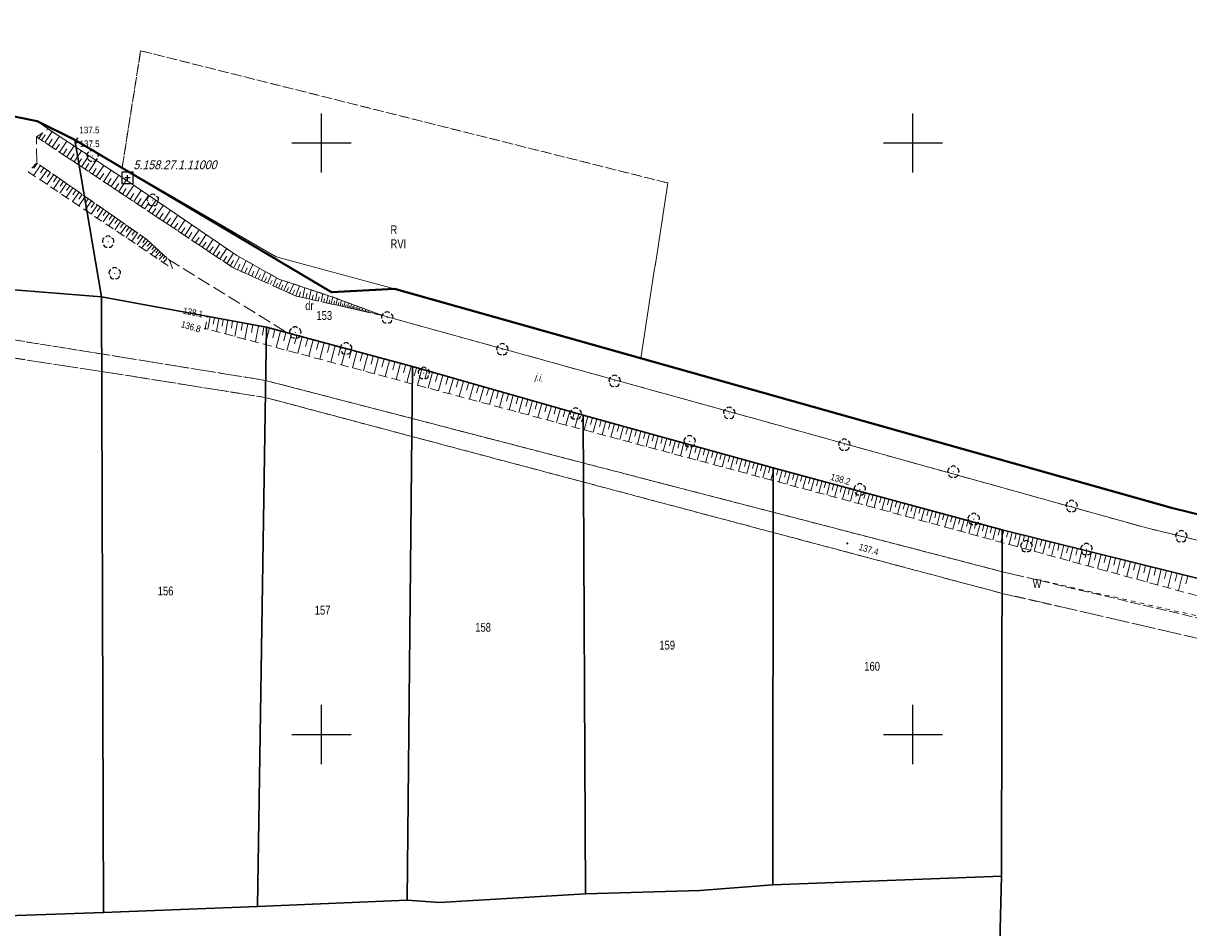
# Model space of a CAD drawing. Header units: metres. Extents: x 5548743 to 5556416, y 5707500 to 5714000.
# Tile 113 of 203: x 5553550 to 5553747, y 5710967 to 5711120. Entities that reach past the tile are written whole.
import ezdxf
from ezdxf.enums import TextEntityAlignment as Align

# ---------------------------------------------------------------- set-up
doc = ezdxf.new("R2010")
doc.units = ezdxf.units.M
doc.header["$MEASUREMENT"] = 0
for name, pattern in [('0.75_0.75', [1.5, 0.75, -0.75]), ('1.5_0.75', [2.25, 1.5, -0.75]), ('2.25_0.75', [3, 2.25, -0.75]), ('219-1000', [0])]:
    doc.linetypes.add(name, pattern=pattern)
doc.layers.get('0').update_dxf_attribs({"color": 2, "linetype": 'CONTINUOUS', "lineweight": 5})
for name, color, linetype in [('000 Inne (niezydentyfikowane)', 7, 'CONTINUOUS'), ('209-oznaczenie konturu klasyfikacyjnego', 7, 'CONTINUOUS'), ('210-oznaczenie konturu użytku gruntowego', 7, 'CONTINUOUS'), ('211-numer działki ewidencyjnej', 7, 'CONTINUOUS'), ('216-obręb ewidencyjny', 7, 'CONTINUOUS'), ('217-kontur klasyfikacyjny', 7, 'CONTINUOUS'), ('218-kontur użytku gruntowego', 7, 'CONTINUOUS'), ('219-działka ewidencyjna', 7, 'CONTINUOUS'), ('drzewo liściaste', 7, 'CONTINUOUS'), ('jezdnia', 7, 'CONTINUOUS'), ('jezdnia-Atr17', 7, 'CONTINUOUS'), ('pikieta naturalna', 7, 'CONTINUOUS'), ('pikieta naturalna-Atr2', 7, 'CONTINUOUS'), ('rów melioracyjny (poligon)', 7, 'CONTINUOUS'), ('rów przydrożny (poligon)', 7, 'CONTINUOUS'), ('skarpa nieumocniona', 7, 'CONTINUOUS'), ('Szczegółowa osnowa geodezyjna pozioma', 7, 'CONTINUOUS'), ('Szczegółowa osnowa geodezyjna pozioma-Atr103', 7, 'CONTINUOUS'), ('Wstawianie ramki sekcyjnej z opisem', 7, 'CONTINUOUS')]:
    doc.layers.add(name, color=color, linetype=linetype)
doc.styles.get("Standard").update_dxf_attribs({"font": 'Working1250', "width": 0.75})

# ---------------------------------------------------------------- blocks, each defined once
blk = doc.blocks.new('PW01')
at = {"linetype": 'Continuous', "lineweight": 13}
h = blk.add_hatch(color=0, dxfattribs=at)
edge = h.paths.add_edge_path()
edge.add_arc((0, 0), 0.18, 0, 360)
blk = doc.blocks.new('OP021')
at = {"linetype": 'Continuous', "lineweight": 13}
h = blk.add_hatch(color=0, dxfattribs=at)
edge = h.paths.add_edge_path()
edge.add_arc((0, 0), 0.1, 0, 360)
at = {"color": 0, "linetype": 'Continuous', "lineweight": -3}
for centre, start, end in [((-0.476, 0.154), 110.388, 213.756), ((0, 0.5), 38.316, 141.684), ((0.476, 0.154), 326.244, 69.612), ((-0.294, -0.404), 182.272, 285.64), ((0.294, -0.404), 254.36, 357.728), ((0.294, -0.404), 254.36, 357.728)]:
    blk.add_arc(centre, 0.5, start, end, dxfattribs=at)
blk = doc.blocks.new('OSSP')
at = {"color": 0}
for p, q in [((-0.939, 0.938), (-0.939, -0.938)), ((-0.939, 0.938), (-0.939, -0.938)), ((0.936, 0.938), (-0.939, 0.938)), ((0.936, 0.938), (-0.939, 0.938)), ((0.45, 0), (-0.45, 0)), ((0.45, 0), (-0.45, 0)), ((0, -0.45), (0, 0.45)), ((0, -0.45), (0, 0.45)), ((0.936, -0.938), (0.936, 0.938)), ((0.936, -0.938), (0.936, 0.938)), ((-0.939, -0.938), (0.936, -0.938)), ((-0.939, -0.938), (0.936, -0.938))]:
    blk.add_line(p, q, dxfattribs=at)
blk = doc.blocks.new('RAMKA1000K')
at = {"color": 0}
for p, q in [((0, 495), (0, 500)), ((0, 500), (5, 500)), ((95, 500), (105, 500)), ((100, 495), (100, 500)), ((0, 95), (0, 105)), ((100, 95), (100, 105)), ((800, 95), (800, 105)), ((0, 100), (5, 100)), ((95, 100), (105, 100)), ((795, 100), (800, 100)), ((0, 0), (0, 5)), ((100, 0), (100, 5)), ((800, 0), (800, 5)), ((0, 0), (5, 0)), ((95, 0), (105, 0)), ((795, 0), (800, 0))]:
    blk.add_line(p, q, dxfattribs=at)

msp = doc.modelspace()

# ---------------------------------------------------------------- linework, layer by layer
at = {"layer": '000 Inne (niezydentyfikowane)', "color": 252, "linetype": 'Continuous', "lineweight": 18, "flags": 128}
for points in [[(5553553.24, 5711100.1), (5553554.47, 5711101.94)], [(5553552.23, 5711100.77), (5553552.86, 5711101.72)], [(5553552.67, 5711100.48), (5553553.28, 5711101.4)], [(5553553.84, 5711099.7), (5553554.46, 5711100.62)], [(5553554.46, 5711099.29), (5553555.69, 5711101.14)], [(5553555.69, 5711098.47), (5553556.92, 5711100.32)], [(5553555.07, 5711098.88), (5553555.69, 5711099.8)], [(5553556.31, 5711098.06), (5553556.92, 5711098.99)], [(5553556.92, 5711097.64), (5553558.16, 5711099.51)], [(5553557.55, 5711097.23), (5553558.17, 5711098.16)], [(5553558.17, 5711096.82), (5553559.41, 5711098.69)], [(5553552.51, 5711096.2), (5553551.33, 5711094.51)], [(5553551.95, 5711096.59), (5553551.35, 5711095.74)], [(5553558.79, 5711096.4), (5553559.41, 5711097.34)], [(5553559.41, 5711095.99), (5553560.66, 5711097.86)], [(5553560.04, 5711095.57), (5553560.66, 5711096.51)], [(5553560.66, 5711095.16), (5553561.92, 5711097.04)], [(5553561.92, 5711094.32), (5553563.18, 5711096.21)], [(5553553.63, 5711095.42), (5553552.46, 5711093.75)], [(5553553.07, 5711095.81), (5553552.48, 5711094.97)], [(5553554.73, 5711094.65), (5553553.58, 5711093)], [(5553554.18, 5711095.04), (5553553.6, 5711094.2)], [(5553555.28, 5711094.27), (5553554.71, 5711093.45)], [(5553561.29, 5711094.74), (5553561.92, 5711095.68)], [(5553562.55, 5711093.9), (5553563.18, 5711094.85)], [(5553563.18, 5711093.48), (5553564.45, 5711095.38)], [(5553564.45, 5711092.64), (5553565.72, 5711094.54)], [(5553555.82, 5711093.89), (5553554.68, 5711092.26)], [(5553556.9, 5711093.14), (5553555.78, 5711091.53)], [(5553556.36, 5711093.52), (5553555.8, 5711092.7)], [(5553557.97, 5711092.4), (5553556.85, 5711090.8)], [(5553557.44, 5711092.77), (5553556.88, 5711091.97)], [(5553563.81, 5711093.06), (5553564.45, 5711094.01)], [(5553565.08, 5711092.21), (5553565.72, 5711093.17)], [(5553565.72, 5711091.79), (5553566.99, 5711093.7)], [(5553566.35, 5711091.37), (5553566.99, 5711092.32)], [(5553566.99, 5711090.94), (5553568.26, 5711092.85)], [(5553559.02, 5711091.67), (5553557.92, 5711090.09)], [(5553558.49, 5711092.03), (5553557.94, 5711091.24)], [(5553560.06, 5711090.94), (5553558.97, 5711089.38)], [(5553559.54, 5711091.3), (5553559, 5711090.52)], [(5553561.09, 5711090.23), (5553560.02, 5711088.68)], [(5553560.58, 5711090.58), (5553560.04, 5711089.81)], [(5553567.63, 5711090.52), (5553568.26, 5711091.47)], [(5553568.26, 5711090.1), (5553569.52, 5711091.99)], [(5553568.89, 5711089.68), (5553569.52, 5711090.62)], [(5553569.52, 5711089.26), (5553570.77, 5711091.14)], [(5553570.77, 5711088.43), (5553572.01, 5711090.29)], [(5553562.11, 5711089.52), (5553561.04, 5711087.99)], [(5553561.6, 5711089.87), (5553561.06, 5711089.1)], [(5553563.11, 5711088.82), (5553562.06, 5711087.31)], [(5553562.61, 5711089.17), (5553562.08, 5711088.41)], [(5553564.1, 5711088.13), (5553563.07, 5711086.64)], [(5553563.61, 5711088.47), (5553563.09, 5711087.72)], [(5553570.15, 5711088.84), (5553570.77, 5711089.78)], [(5553571.39, 5711088.01), (5553572.01, 5711088.94)], [(5553572.01, 5711087.6), (5553573.25, 5711089.45)], [(5553572.63, 5711087.19), (5553573.25, 5711088.11)], [(5553573.25, 5711086.78), (5553574.47, 5711088.62)], [(5553565.08, 5711087.44), (5553564.06, 5711085.97)], [(5553564.59, 5711087.78), (5553564.08, 5711087.04)], [(5553566.05, 5711086.77), (5553565.04, 5711085.32)], [(5553565.57, 5711087.1), (5553565.06, 5711086.37)], [(5553566.53, 5711086.43), (5553566.03, 5711085.71)], [(5553573.86, 5711086.37), (5553574.47, 5711087.28)], [(5553574.48, 5711085.96), (5553575.69, 5711087.79)], [(5553575.09, 5711085.55), (5553575.69, 5711086.46)], [(5553575.69, 5711085.15), (5553576.9, 5711086.96)], [(5553576.9, 5711084.34), (5553578.1, 5711086.15)], [(5553567.01, 5711086.1), (5553566.01, 5711084.66)], [(5553567.96, 5711085.44), (5553566.97, 5711084.02)], [(5553567.49, 5711085.77), (5553566.99, 5711085.06)], [(5553568.89, 5711084.79), (5553567.92, 5711083.39)], [(5553568.43, 5711085.11), (5553567.94, 5711084.41)], [(5553569.36, 5711084.47), (5553568.87, 5711083.77)], [(5553576.3, 5711084.75), (5553576.9, 5711085.65)], [(5553577.5, 5711083.94), (5553578.1, 5711084.84)], [(5553578.1, 5711083.54), (5553579.3, 5711085.34)], [(5553579.3, 5711082.75), (5553580.48, 5711084.53)], [(5553569.82, 5711084.15), (5553568.85, 5711082.76)], [(5553570.69, 5711083.49), (5553569.58, 5711082.27)], [(5553570.27, 5711083.83), (5553569.79, 5711083.14)], [(5553571.43, 5711082.81), (5553570.42, 5711081.71)], [(5553571.07, 5711083.14), (5553570.54, 5711082.56)], [(5553572.1, 5711082.2), (5553571.19, 5711081.19)], [(5553571.77, 5711082.5), (5553571.29, 5711081.97)], [(5553578.7, 5711083.15), (5553579.3, 5711084.04)], [(5553579.89, 5711082.36), (5553580.48, 5711083.24)], [(5553580.48, 5711081.96), (5553581.66, 5711083.73)], [(5553581.07, 5711081.57), (5553581.66, 5711082.45)], [(5553581.66, 5711081.18), (5553582.83, 5711082.93)], [(5553572.71, 5711081.64), (5553571.88, 5711080.73)], [(5553572.41, 5711081.91), (5553571.98, 5711081.43)], [(5553573.28, 5711081.12), (5553572.53, 5711080.3)], [(5553573, 5711081.38), (5553572.6, 5711080.94)], [(5553573.56, 5711080.86), (5553573.21, 5711080.47)], [(5553573.93, 5711080.53), (5553573.27, 5711079.8)], [(5553582.24, 5711080.79), (5553582.83, 5711081.66)], [(5553582.83, 5711080.4), (5553583.99, 5711082.14)], [(5553583.41, 5711080.01), (5553583.99, 5711080.88)], [(5553583.99, 5711079.63), (5553585.14, 5711081.36)], [(5553585.15, 5711078.86), (5553586.14, 5711080.74)], [(5553584.57, 5711079.24), (5553585.14, 5711080.11)], [(5553585.79, 5711078.58), (5553586.21, 5711079.52)], [(5553586.42, 5711078.29), (5553587.24, 5711080.12)], [(5553587.03, 5711078.02), (5553587.43, 5711078.9)], [(5553587.63, 5711077.75), (5553588.4, 5711079.47)], [(5553588.21, 5711077.49), (5553588.58, 5711078.32)], [(5553588.77, 5711077.23), (5553589.5, 5711078.85)], [(5553589.84, 5711076.75), (5553590.53, 5711078.28)], [(5553589.31, 5711076.99), (5553589.67, 5711077.77)], [(5553590.36, 5711076.52), (5553590.69, 5711077.26)], [(5553590.86, 5711076.3), (5553591.5, 5711077.73)], [(5553591.34, 5711076.08), (5553591.65, 5711076.77)], [(5553591.81, 5711075.87), (5553592.42, 5711077.22)], [(5553592.26, 5711075.66), (5553592.56, 5711076.32)], [(5553592.71, 5711075.46), (5553593.32, 5711076.83)], [(5553593.63, 5711075.05), (5553594.29, 5711076.51)], [(5553593.16, 5711075.26), (5553593.48, 5711075.96)], [(5553594.11, 5711074.83), (5553594.45, 5711075.59)], [(5553594.61, 5711074.61), (5553595.31, 5711076.17)], [(5553595.12, 5711074.38), (5553595.49, 5711075.18)], [(5553595.65, 5711074.14), (5553596.27, 5711075.85)], [(5553596.24, 5711074), (5553596.43, 5711074.86)], [(5553596.82, 5711073.87), (5553597.19, 5711075.54)], [(5553597.38, 5711073.74), (5553597.56, 5711074.55)], [(5553597.92, 5711073.62), (5553598.27, 5711075.18)], [(5553598.96, 5711073.39), (5553599.29, 5711074.84)], [(5553599.92, 5711073.17), (5553600.23, 5711074.53)], [(5553598.45, 5711073.5), (5553598.62, 5711074.25)], [(5553599.45, 5711073.28), (5553599.61, 5711073.98)], [(5553600.38, 5711073.07), (5553600.53, 5711073.72)], [(5553600.82, 5711072.97), (5553601.11, 5711074.23)], [(5553601.25, 5711072.87), (5553601.39, 5711073.48)], [(5553601.66, 5711072.78), (5553601.93, 5711073.95)], [(5553602.06, 5711072.69), (5553602.19, 5711073.25)], [(5553602.44, 5711072.6), (5553602.68, 5711073.67)], [(5553602.8, 5711072.52), (5553602.91, 5711073.03)], [(5553603.14, 5711072.45), (5553603.36, 5711073.42)], [(5553603.47, 5711072.37), (5553603.58, 5711072.83)], [(5553603.79, 5711072.3), (5553603.98, 5711073.18)], [(5553604.08, 5711072.23), (5553604.18, 5711072.66)], [(5553604.37, 5711072.17), (5553604.55, 5711072.97)], [(5553604.64, 5711072.11), (5553604.73, 5711072.49)], [(5553604.9, 5711072.05), (5553605.07, 5711072.78)], [(5553605.15, 5711071.99), (5553605.23, 5711072.34)], [(5553605.4, 5711071.94), (5553605.55, 5711072.6)], [(5553605.89, 5711071.83), (5553606.03, 5711072.42)], [(5553581.18, 5711070.59), (5553580.79, 5711068.5)], [(5553581.9, 5711070.46), (5553581.7, 5711069.38)], [(5553605.64, 5711071.88), (5553605.72, 5711072.2)], [(5553606.14, 5711071.77), (5553606.2, 5711072.05)], [(5553606.39, 5711071.72), (5553606.51, 5711072.25)], [(5553606.64, 5711071.66), (5553606.69, 5711071.91)], [(5553606.88, 5711071.61), (5553606.99, 5711072.07)], [(5553607.13, 5711071.55), (5553607.18, 5711071.76)], [(5553607.38, 5711071.49), (5553607.47, 5711071.89)], [(5553607.63, 5711071.44), (5553607.67, 5711071.62)], [(5553607.87, 5711071.38), (5553607.95, 5711071.71)], [(5553608.12, 5711071.33), (5553608.16, 5711071.47)], [(5553608.37, 5711071.27), (5553608.43, 5711071.53)], [(5553608.62, 5711071.22), (5553608.64, 5711071.33)], [(5553608.87, 5711071.16), (5553608.91, 5711071.35)], [(5553609.11, 5711071.1), (5553609.13, 5711071.18)], [(5553609.36, 5711071.05), (5553609.39, 5711071.17)], [(5553609.61, 5711070.99), (5553609.62, 5711071.04)], [(5553609.86, 5711070.94), (5553609.87, 5711071)], [(5553610.1, 5711070.88), (5553610.11, 5711070.89)], [(5553582.64, 5711070.32), (5553582.23, 5711068.12)], [(5553583.4, 5711070.18), (5553583.19, 5711069.05)], [(5553584.18, 5711070.04), (5553583.75, 5711067.71)], [(5553584.98, 5711069.89), (5553584.76, 5711068.69)], [(5553585.81, 5711069.74), (5553585.36, 5711067.29)], [(5553586.65, 5711069.58), (5553586.42, 5711068.32)], [(5553587.52, 5711069.42), (5553587.05, 5711066.83)], [(5553588.42, 5711069.26), (5553588.17, 5711067.93)], [(5553589.33, 5711069.09), (5553588.83, 5711066.36)], [(5553590.27, 5711068.91), (5553590.01, 5711067.51)], [(5553591.21, 5711068.7), (5553590.46, 5711065.92)], [(5553592.13, 5711068.45), (5553591.76, 5711067.06)], [(5553593.06, 5711068.21), (5553592.31, 5711065.43)], [(5553593.98, 5711067.96), (5553593.61, 5711066.57)], [(5553594.91, 5711067.71), (5553594.16, 5711064.93)], [(5553595.84, 5711067.46), (5553595.46, 5711066.07)], [(5553596.76, 5711067.21), (5553596.02, 5711064.44)], [(5553597.68, 5711066.96), (5553597.31, 5711065.58)], [(5553598.61, 5711066.72), (5553597.86, 5711063.94)], [(5553599.53, 5711066.47), (5553599.16, 5711065.08)], [(5553600.46, 5711066.22), (5553599.71, 5711063.45)], [(5553601.38, 5711065.97), (5553601.01, 5711064.59)], [(5553602.3, 5711065.72), (5553601.56, 5711062.96)], [(5553603.22, 5711065.48), (5553602.85, 5711064.09)], [(5553604.14, 5711065.23), (5553603.4, 5711062.47)], [(5553605.07, 5711064.98), (5553604.69, 5711063.6)], [(5553605.99, 5711064.74), (5553605.24, 5711061.97)], [(5553606.91, 5711064.49), (5553606.54, 5711063.11)], [(5553607.83, 5711064.24), (5553607.08, 5711061.48)], [(5553608.75, 5711063.99), (5553608.37, 5711062.62)], [(5553609.66, 5711063.75), (5553608.92, 5711060.99)], [(5553610.58, 5711063.5), (5553610.21, 5711062.12)], [(5553611.5, 5711063.25), (5553610.76, 5711060.5)], [(5553612.42, 5711063.01), (5553612.05, 5711061.63)], [(5553613.34, 5711062.76), (5553612.6, 5711060.01)], [(5553614.25, 5711062.52), (5553613.88, 5711061.14)], [(5553615.17, 5711062.27), (5553614.43, 5711059.52)], [(5553616.08, 5711062.01), (5553615.69, 5711060.65)], [(5553616.98, 5711061.76), (5553616.21, 5711059.04)], [(5553617.88, 5711061.5), (5553617.49, 5711060.15)], [(5553618.77, 5711061.25), (5553618.01, 5711058.56)], [(5553619.66, 5711061), (5553619.28, 5711059.66)], [(5553620.54, 5711060.74), (5553619.79, 5711058.09)], [(5553621.42, 5711060.49), (5553621.04, 5711059.17)], [(5553622.29, 5711060.25), (5553621.55, 5711057.62)], [(5553623.16, 5711060), (5553622.79, 5711058.69)], [(5553624.03, 5711059.75), (5553623.29, 5711057.15)], [(5553624.89, 5711059.51), (5553624.52, 5711058.21)], [(5553625.74, 5711059.26), (5553625.01, 5711056.69)], [(5553626.59, 5711059.02), (5553626.23, 5711057.74)], [(5553627.44, 5711058.78), (5553626.72, 5711056.24)], [(5553628.28, 5711058.54), (5553627.92, 5711057.28)], [(5553629.12, 5711058.3), (5553628.4, 5711055.78)], [(5553629.95, 5711058.07), (5553629.6, 5711056.81)], [(5553630.78, 5711057.83), (5553630.08, 5711055.34)], [(5553631.61, 5711057.59), (5553631.26, 5711056.35)], [(5553632.43, 5711057.36), (5553631.73, 5711054.89)], [(5553633.25, 5711057.13), (5553632.9, 5711055.9)], [(5553634.06, 5711056.9), (5553633.37, 5711054.45)], [(5553634.87, 5711056.67), (5553634.53, 5711055.45)], [(5553635.68, 5711056.44), (5553634.99, 5711054.02)], [(5553636.48, 5711056.21), (5553636.13, 5711055.01)], [(5553637.27, 5711055.98), (5553636.59, 5711053.59)], [(5553638.07, 5711055.76), (5553637.73, 5711054.57)], [(5553638.86, 5711055.53), (5553638.18, 5711053.16)], [(5553639.64, 5711055.31), (5553639.31, 5711054.13)], [(5553640.42, 5711055.09), (5553639.75, 5711052.74)], [(5553641.2, 5711054.87), (5553640.87, 5711053.7)], [(5553641.97, 5711054.65), (5553641.31, 5711052.32)], [(5553642.74, 5711054.43), (5553642.41, 5711053.27)], [(5553643.51, 5711054.21), (5553642.85, 5711051.91)], [(5553644.27, 5711053.99), (5553643.95, 5711052.84)], [(5553645.03, 5711053.78), (5553644.4, 5711051.49)], [(5553645.79, 5711053.57), (5553645.48, 5711052.43)], [(5553646.55, 5711053.36), (5553645.92, 5711051.09)], [(5553647.3, 5711053.15), (5553646.99, 5711052.02)], [(5553648.06, 5711052.94), (5553647.43, 5711050.68)], [(5553648.81, 5711052.73), (5553648.5, 5711051.61)], [(5553649.56, 5711052.53), (5553648.93, 5711050.28)], [(5553650.31, 5711052.32), (5553649.99, 5711051.2)], [(5553651.05, 5711052.11), (5553650.43, 5711049.88)], [(5553651.79, 5711051.91), (5553651.48, 5711050.79)], [(5553652.53, 5711051.7), (5553651.92, 5711049.48)], [(5553653.27, 5711051.5), (5553652.97, 5711050.39)], [(5553654.01, 5711051.29), (5553653.4, 5711049.08)], [(5553654.74, 5711051.09), (5553654.44, 5711049.98)], [(5553655.48, 5711050.88), (5553654.87, 5711048.68)], [(5553656.21, 5711050.68), (5553655.9, 5711049.59)], [(5553656.94, 5711050.48), (5553656.33, 5711048.29)], [(5553657.66, 5711050.28), (5553657.36, 5711049.19)], [(5553658.39, 5711050.08), (5553657.78, 5711047.9)], [(5553659.11, 5711049.88), (5553658.81, 5711048.79)], [(5553659.83, 5711049.68), (5553659.23, 5711047.51)], [(5553660.55, 5711049.48), (5553660.25, 5711048.4)], [(5553661.27, 5711049.28), (5553660.67, 5711047.13)], [(5553661.98, 5711049.08), (5553661.68, 5711048.01)], [(5553662.69, 5711048.88), (5553662.1, 5711046.74)], [(5553663.4, 5711048.69), (5553663.11, 5711047.62)], [(5553664.11, 5711048.49), (5553663.52, 5711046.36)], [(5553664.82, 5711048.29), (5553664.53, 5711047.23)], [(5553665.52, 5711048.1), (5553664.94, 5711045.98)], [(5553666.23, 5711047.9), (5553665.93, 5711046.85)], [(5553666.93, 5711047.71), (5553666.34, 5711045.61)], [(5553667.63, 5711047.52), (5553667.34, 5711046.47)], [(5553668.32, 5711047.32), (5553667.74, 5711045.23)], [(5553669.02, 5711047.13), (5553668.73, 5711046.09)], [(5553669.71, 5711046.94), (5553669.14, 5711044.86)], [(5553670.4, 5711046.75), (5553670.12, 5711045.71)], [(5553671.09, 5711046.56), (5553670.52, 5711044.49)], [(5553671.78, 5711046.37), (5553671.49, 5711045.33)], [(5553672.47, 5711046.17), (5553671.9, 5711044.12)], [(5553673.15, 5711045.99), (5553672.87, 5711044.96)], [(5553673.83, 5711045.8), (5553673.26, 5711043.75)], [(5553674.51, 5711045.61), (5553674.23, 5711044.59)], [(5553675.19, 5711045.42), (5553674.63, 5711043.38)], [(5553675.87, 5711045.23), (5553675.58, 5711044.22)], [(5553676.54, 5711045.05), (5553675.99, 5711043.02)], [(5553677.22, 5711044.86), (5553676.94, 5711043.85)], [(5553677.89, 5711044.68), (5553677.34, 5711042.65)], [(5553678.57, 5711044.5), (5553678.29, 5711043.49)], [(5553679.24, 5711044.32), (5553678.69, 5711042.29)], [(5553679.91, 5711044.13), (5553679.64, 5711043.12)], [(5553680.59, 5711043.95), (5553680.04, 5711041.93)], [(5553681.26, 5711043.77), (5553680.99, 5711042.76)], [(5553681.93, 5711043.59), (5553681.39, 5711041.57)], [(5553682.6, 5711043.41), (5553682.33, 5711042.4)], [(5553683.28, 5711043.22), (5553682.73, 5711041.21)], [(5553683.95, 5711043.04), (5553683.67, 5711042.04)], [(5553684.62, 5711042.86), (5553684.07, 5711040.85)], [(5553685.29, 5711042.68), (5553685.01, 5711041.67)], [(5553685.95, 5711042.5), (5553685.41, 5711040.49)], [(5553686.62, 5711042.32), (5553686.35, 5711041.31)], [(5553687.29, 5711042.14), (5553686.75, 5711040.13)], [(5553687.96, 5711041.96), (5553687.69, 5711040.95)], [(5553688.63, 5711041.78), (5553688.08, 5711039.77)], [(5553689.29, 5711041.59), (5553689.02, 5711040.59)], [(5553689.96, 5711041.41), (5553689.42, 5711039.42)], [(5553690.63, 5711041.23), (5553690.35, 5711040.24)], [(5553691.29, 5711041.05), (5553690.75, 5711039.06)], [(5553691.96, 5711040.87), (5553691.69, 5711039.88)], [(5553692.62, 5711040.69), (5553692.08, 5711038.7)], [(5553693.28, 5711040.51), (5553693.01, 5711039.52)], [(5553693.95, 5711040.34), (5553693.41, 5711038.35)], [(5553694.61, 5711040.16), (5553694.34, 5711039.16)], [(5553695.27, 5711039.98), (5553694.74, 5711037.98)], [(5553695.94, 5711039.8), (5553695.67, 5711038.8)], [(5553696.6, 5711039.62), (5553696.06, 5711037.62)], [(5553697.27, 5711039.44), (5553697, 5711038.44)], [(5553697.94, 5711039.26), (5553697.4, 5711037.26)], [(5553698.6, 5711039.08), (5553698.33, 5711038.08)], [(5553699.27, 5711038.9), (5553698.73, 5711036.9)], [(5553699.93, 5711038.71), (5553699.66, 5711037.71)], [(5553700.6, 5711038.53), (5553700.06, 5711036.53)], [(5553701.27, 5711038.35), (5553701, 5711037.35)], [(5553701.94, 5711038.17), (5553701.4, 5711036.17)], [(5553702.61, 5711037.99), (5553702.33, 5711036.99)], [(5553703.27, 5711037.81), (5553702.73, 5711035.81)], [(5553703.94, 5711037.63), (5553703.67, 5711036.63)], [(5553704.61, 5711037.45), (5553704.07, 5711035.44)], [(5553705.28, 5711037.27), (5553705.01, 5711036.26)], [(5553705.95, 5711037.09), (5553705.41, 5711035.08)], [(5553706.62, 5711036.9), (5553706.35, 5711035.9)], [(5553707.29, 5711036.72), (5553706.75, 5711034.71)], [(5553707.97, 5711036.54), (5553707.69, 5711035.53)], [(5553708.64, 5711036.36), (5553708.09, 5711034.34)], [(5553709.31, 5711036.18), (5553709.04, 5711035.17)], [(5553709.98, 5711036), (5553709.44, 5711033.98)], [(5553710.65, 5711035.81), (5553710.38, 5711034.8)], [(5553711.33, 5711035.63), (5553710.78, 5711033.61)], [(5553712, 5711035.45), (5553711.73, 5711034.44)], [(5553712.67, 5711035.27), (5553712.13, 5711033.25)], [(5553713.35, 5711035.08), (5553713.07, 5711034.07)], [(5553714.02, 5711034.9), (5553713.48, 5711032.88)], [(5553714.7, 5711034.72), (5553714.42, 5711033.71)], [(5553715.38, 5711034.54), (5553714.87, 5711032.5)], [(5553716.07, 5711034.37), (5553715.81, 5711033.34)], [(5553716.76, 5711034.2), (5553716.25, 5711032.12)], [(5553717.46, 5711034.02), (5553717.2, 5711032.98)], [(5553718.16, 5711033.85), (5553717.64, 5711031.74)], [(5553718.87, 5711033.67), (5553718.61, 5711032.61)], [(5553719.59, 5711033.5), (5553719.06, 5711031.36)], [(5553720.31, 5711033.32), (5553720.04, 5711032.24)], [(5553721.03, 5711033.14), (5553720.49, 5711030.97)], [(5553721.76, 5711032.96), (5553721.49, 5711031.86)], [(5553722.5, 5711032.77), (5553721.95, 5711030.57)], [(5553723.24, 5711032.59), (5553722.97, 5711031.48)], [(5553723.99, 5711032.4), (5553723.43, 5711030.17)], [(5553724.74, 5711032.22), (5553724.46, 5711031.09)], [(5553725.5, 5711032.03), (5553724.94, 5711029.76)], [(5553726.27, 5711031.84), (5553725.98, 5711030.69)], [(5553727.04, 5711031.65), (5553726.47, 5711029.34)], [(5553727.82, 5711031.45), (5553727.53, 5711030.29)], [(5553728.6, 5711031.26), (5553728.02, 5711028.92)], [(5553729.39, 5711031.06), (5553729.09, 5711029.88)], [(5553730.18, 5711030.87), (5553729.59, 5711028.49)], [(5553730.98, 5711030.67), (5553730.68, 5711029.47)], [(5553731.79, 5711030.47), (5553731.19, 5711028.05)], [(5553732.6, 5711030.27), (5553732.3, 5711029.05)], [(5553733.42, 5711030.06), (5553732.81, 5711027.61)], [(5553734.25, 5711029.86), (5553733.94, 5711028.62)], [(5553735.08, 5711029.65), (5553734.46, 5711027.16)], [(5553735.92, 5711029.44), (5553735.61, 5711028.19)], [(5553736.76, 5711029.23), (5553736.13, 5711026.71)], [(5553737.61, 5711029.02), (5553737.3, 5711027.75)], [(5553738.47, 5711028.81), (5553737.83, 5711026.24)], [(5553739.33, 5711028.59), (5553739.01, 5711027.3)], [(5553740.2, 5711028.38), (5553739.56, 5711025.77)], [(5553741.08, 5711028.16), (5553740.76, 5711026.85)], [(5553741.97, 5711027.94), (5553741.31, 5711025.3)], [(5553742.86, 5711027.72), (5553742.53, 5711026.39)], [(5553743.75, 5711027.5), (5553743.09, 5711024.81)], [(5553744.66, 5711027.27), (5553744.32, 5711025.92)], [(5553745.57, 5711027.05), (5553744.89, 5711024.32)], [(5553746.49, 5711026.82), (5553746.15, 5711025.44)]]:
    msp.add_lwpolyline(points, dxfattribs=at)
at = {"layer": '216-obręb ewidencyjny', "color": 4, "linetype": 'Continuous', "lineweight": 35, "flags": 128}
for points in [[(5554071.31, 5710851.03), (5553986.88, 5710847.87), (5553915.76, 5710845.22), (5553910.44, 5710845.2), (5553911.5, 5710820.71), (5553904.73, 5710820.6), (5553896.92, 5710899.02), (5553892.31, 5710942.26), (5553903.3, 5710954.05), (5553906.26, 5710957.97), (5553912.79, 5710967.66), (5553894.7, 5710988.34), (5553891.72, 5710994.27), (5553882.09, 5711004.3), (5553743.73, 5711038.3), (5553612.37, 5711075.32), (5553601.68, 5711074.75), (5553558.31, 5711100.51), (5553551.94, 5711103.67), (5553470.54, 5711120.23)], [(5553470.54, 5711120.23), (5553551.94, 5711103.67), (5553558.31, 5711100.51), (5553601.68, 5711074.75), (5553612.37, 5711075.32), (5553743.73, 5711038.3), (5553882.09, 5711004.3), (5553891.72, 5710994.27), (5553894.7, 5710988.34), (5553912.79, 5710967.66), (5553906.26, 5710957.97), (5553903.3, 5710954.05), (5553892.31, 5710942.26), (5553896.92, 5710899.02), (5553904.73, 5710820.6), (5553911.5, 5710820.71), (5553910.44, 5710845.2), (5553915.76, 5710845.22), (5553986.88, 5710847.87), (5554071.31, 5710851.03)]]:
    msp.add_lwpolyline(points, dxfattribs=at)
at = {"layer": '217-kontur klasyfikacyjny', "color": 3, "linetype": '1.5_0.75', "lineweight": 18, "flags": 128}
for points in [[(5553470.54, 5711120.23), (5553551.94, 5711103.67)], [(5553569.42, 5711115.59), (5553566.29, 5711095.77)], [(5553566.29, 5711095.77), (5553569.42, 5711115.59)], [(5553658.55, 5711093.24), (5553569.42, 5711115.59)], [(5553569.42, 5711115.59), (5553658.55, 5711093.24)], [(5553551.94, 5711103.67), (5553558.31, 5711100.51)], [(5553558.31, 5711100.51), (5553566.29, 5711095.77)], [(5553566.29, 5711095.77), (5553601.68, 5711074.75)], [(5553653.99, 5711063.59), (5553658.55, 5711093.24)], [(5553658.55, 5711093.24), (5553653.99, 5711063.59)], [(5553562.79, 5711073.97), (5553537.37, 5711076.03)], [(5553601.68, 5711074.75), (5553612.37, 5711075.32)], [(5553612.37, 5711075.32), (5553653.99, 5711063.59)], [(5553590.68, 5711068.84), (5553562.79, 5711073.97)], [(5553537.27, 5711068.42), (5553562.82, 5711064.34)], [(5553562.82, 5711064.34), (5553537.27, 5711068.42)], [(5553615.39, 5711062.21), (5553590.68, 5711068.84)], [(5553562.83, 5711061.38), (5553537.22, 5711065.29)], [(5553537.22, 5711065.29), (5553562.83, 5711061.38)], [(5553562.82, 5711064.34), (5553590.54, 5711059.85)], [(5553562.83, 5711061.38), (5553562.82, 5711064.34)], [(5553653.99, 5711063.59), (5553743.73, 5711038.3)], [(5553590.5, 5711056.97), (5553562.83, 5711061.38)], [(5553644.24, 5711054), (5553615.39, 5711062.21)], [(5553590.54, 5711059.85), (5553715.08, 5711027.52)], [(5553715.07, 5711023.86), (5553590.5, 5711056.97)], [(5553676.38, 5711045.09), (5553644.24, 5711054)], [(5553715.1, 5711034.61), (5553676.38, 5711045.09)], [(5553743.73, 5711038.3), (5553882.09, 5711004.3)], [(5553864.3, 5710997.57), (5553715.1, 5711034.61)], [(5553715.08, 5711027.52), (5553863, 5710992.49)], [(5553857.14, 5710991.14), (5553715.07, 5711023.86)]]:
    msp.add_lwpolyline(points, dxfattribs=at)
at = {"layer": '218-kontur użytku gruntowego', "color": 70, "linetype": '1.5_0.75', "lineweight": 18, "flags": 128}
for points in [[(5553470.54, 5711120.23), (5553551.94, 5711103.67)], [(5553551.94, 5711103.67), (5553470.54, 5711120.23)], [(5553569.42, 5711115.59), (5553566.29, 5711095.77)], [(5553566.29, 5711095.77), (5553569.42, 5711115.59)], [(5553658.55, 5711093.24), (5553569.42, 5711115.59)], [(5553569.42, 5711115.59), (5553658.55, 5711093.24)], [(5553551.94, 5711103.67), (5553558.31, 5711100.51)], [(5553558.31, 5711100.51), (5553551.94, 5711103.67)], [(5553558.31, 5711100.51), (5553562.79, 5711073.97)], [(5553566.29, 5711095.77), (5553558.31, 5711100.51)], [(5553558.31, 5711100.51), (5553566.29, 5711095.77)], [(5553562.79, 5711073.97), (5553558.31, 5711100.51)], [(5553601.68, 5711074.75), (5553566.29, 5711095.77)], [(5553566.29, 5711095.77), (5553601.68, 5711074.75)], [(5553653.99, 5711063.59), (5553658.55, 5711093.24)], [(5553658.55, 5711093.24), (5553653.99, 5711063.59)], [(5553562.79, 5711073.97), (5553537.37, 5711076.03)], [(5553537.37, 5711076.03), (5553562.79, 5711073.97)], [(5553612.37, 5711075.32), (5553601.68, 5711074.75)], [(5553601.68, 5711074.75), (5553612.37, 5711075.32)], [(5553653.99, 5711063.59), (5553612.37, 5711075.32)], [(5553612.37, 5711075.32), (5553653.99, 5711063.59)], [(5553590.68, 5711068.84), (5553562.79, 5711073.97)], [(5553562.79, 5711073.97), (5553590.68, 5711068.84)], [(5553537.27, 5711068.42), (5553562.82, 5711064.34)], [(5553562.82, 5711064.34), (5553537.27, 5711068.42)], [(5553615.39, 5711062.21), (5553590.68, 5711068.84)], [(5553590.68, 5711068.84), (5553615.39, 5711062.21)], [(5553562.83, 5711061.38), (5553537.22, 5711065.29)], [(5553537.22, 5711065.29), (5553562.83, 5711061.38)], [(5553562.82, 5711064.34), (5553590.54, 5711059.85)], [(5553562.83, 5711061.38), (5553562.82, 5711064.34)], [(5553590.54, 5711059.85), (5553562.82, 5711064.34)], [(5553562.82, 5711064.34), (5553562.83, 5711061.38)], [(5553743.73, 5711038.3), (5553653.99, 5711063.59)], [(5553653.99, 5711063.59), (5553743.73, 5711038.3)], [(5553590.5, 5711056.97), (5553562.83, 5711061.38)], [(5553562.83, 5711061.38), (5553590.5, 5711056.97)], [(5553644.24, 5711054), (5553615.39, 5711062.21)], [(5553615.39, 5711062.21), (5553644.24, 5711054)], [(5553590.54, 5711059.85), (5553715.08, 5711027.52)], [(5553715.08, 5711027.52), (5553590.54, 5711059.85)], [(5553715.07, 5711023.86), (5553590.5, 5711056.97)], [(5553590.5, 5711056.97), (5553715.07, 5711023.86)], [(5553676.38, 5711045.09), (5553644.24, 5711054)], [(5553644.24, 5711054), (5553676.38, 5711045.09)], [(5553715.1, 5711034.61), (5553676.38, 5711045.09)], [(5553676.38, 5711045.09), (5553715.1, 5711034.61)], [(5553882.09, 5711004.3), (5553743.73, 5711038.3)], [(5553743.73, 5711038.3), (5553882.09, 5711004.3)], [(5553864.3, 5710997.57), (5553715.1, 5711034.61)], [(5553715.1, 5711034.61), (5553864.3, 5710997.57)], [(5553715.08, 5711027.52), (5553863, 5710992.49)], [(5553863, 5710992.49), (5553715.08, 5711027.52)], [(5553857.14, 5710991.14), (5553715.07, 5711023.86)], [(5553715.07, 5711023.86), (5553857.14, 5710991.14)]]:
    msp.add_lwpolyline(points, dxfattribs=at)
at = {"layer": '219-działka ewidencyjna', "color": 94, "linetype": '219-1000', "lineweight": 30, "flags": 128}
for points in [[(5553470.54, 5711120.23), (5553551.94, 5711103.67)], [(5553551.94, 5711103.67), (5553558.31, 5711100.51)], [(5553558.31, 5711100.51), (5553562.79, 5711073.97)], [(5553558.31, 5711100.51), (5553601.68, 5711074.75)], [(5553537.37, 5711076.03), (5553562.79, 5711073.97)], [(5553612.37, 5711075.32), (5553601.68, 5711074.75)], [(5553612.37, 5711075.32), (5553743.73, 5711038.3)], [(5553563.14, 5710969.88), (5553562.79, 5711073.97)], [(5553562.79, 5711073.97), (5553590.68, 5711068.84)], [(5553589.19, 5710970.94), (5553590.68, 5711068.84)], [(5553590.68, 5711068.84), (5553615.39, 5711062.21)], [(5553614.47, 5710971.98), (5553615.39, 5711062.21)], [(5553615.39, 5711062.21), (5553644.24, 5711054)], [(5553644.61, 5710973.06), (5553644.24, 5711054)], [(5553644.24, 5711054), (5553676.38, 5711045.09)], [(5553676.33, 5710974.57), (5553676.38, 5711045.09)], [(5553676.38, 5711045.09), (5553715.1, 5711034.61)], [(5553743.73, 5711038.3), (5553882.09, 5711004.3)], [(5553714.95, 5710976.06), (5553715.1, 5711034.61)], [(5553715.1, 5711034.61), (5553864.3, 5710997.57)], [(5553676.33, 5710974.57), (5553714.95, 5710976.06)], [(5553713.73, 5710926.67), (5553714.95, 5710976.06)], [(5553663.96, 5710973.64), (5553676.33, 5710974.57)], [(5553589.19, 5710970.94), (5553614.47, 5710971.98)], [(5553614.47, 5710971.98), (5553619.94, 5710971.57)], [(5553619.94, 5710971.57), (5553644.61, 5710973.06)], [(5553644.61, 5710973.06), (5553663.96, 5710973.64)], [(5553563.14, 5710969.88), (5553589.19, 5710970.94)], [(5553537.08, 5710969.02), (5553563.14, 5710969.88)]]:
    msp.add_lwpolyline(points, dxfattribs=at)
at = {"layer": 'jezdnia', "color": 252, "linetype": '2.25_0.75', "lineweight": 18, "flags": 128}
msp.add_lwpolyline([(5553585.11, 5711078.88), (5553551.81, 5711101.05), (5553551.85, 5711096.66), (5553570.43, 5711083.72), (5553574.3, 5711080.19), (5553594.35, 5711067.86), (5553615.39, 5711062.21), (5553644.24, 5711054), (5553676.38, 5711045.09), (5553715.1, 5711034.61), (5553846.87, 5711001.9), (5553866.08, 5710999.26), (5553867.45, 5711002.54), (5553850.24, 5711008.02), (5553783.3, 5711024.31), (5553739.5, 5711034.92), (5553678.86, 5711051.83), (5553610.29, 5711070.84), (5553595.69, 5711074.12)], close=True, dxfattribs=at)
at = {"layer": 'rów melioracyjny (poligon)', "color": 252, "linetype": '0.75_0.75', "lineweight": 18, "flags": 128}
msp.add_lwpolyline([(5553510.53, 5711068.81), (5553537.22, 5711065.29), (5553562.83, 5711061.38), (5553590.5, 5711056.97), (5553715.07, 5711023.86), (5553857.14, 5710991.14), (5553859.22, 5710994.86), (5553715.08, 5711027.52), (5553590.54, 5711059.85), (5553562.82, 5711064.34), (5553537.27, 5711068.42), (5553510.49, 5711071.83)], close=True, dxfattribs=at)
at = {"layer": 'rów przydrożny (poligon)', "color": 252, "linetype": 'Continuous', "lineweight": 18, "flags": 128}
msp.add_lwpolyline([(5553882.09, 5711004.3), (5553743.73, 5711038.3), (5553612.37, 5711075.32), (5553592.35, 5711080.75), (5553566.31, 5711095.86), (5553558.31, 5711100.51), (5553551.94, 5711103.67), (5553553.84, 5711102.35), (5553567.27, 5711093.52), (5553585.68, 5711080.99), (5553592.81, 5711077), (5553601.6, 5711074.07), (5553610.29, 5711070.84), (5553678.86, 5711051.83), (5553739.5, 5711034.92), (5553783.3, 5711024.31), (5553850.24, 5711008.02), (5553880.56, 5711000.47), (5553883.43, 5710998.79)], close=True, dxfattribs=at)
at = {"layer": 'skarpa nieumocniona', "color": 252, "linetype": '1.5_0.75', "lineweight": 18, "flags": 128}
for points in [[(5553551.81, 5711101.05), (5553585.11, 5711078.88), (5553595.69, 5711074.12), (5553610.29, 5711070.84), (5553601.6, 5711074.07), (5553592.81, 5711077), (5553585.68, 5711080.99), (5553567.27, 5711093.52), (5553553.84, 5711102.35)], [(5553551.81, 5711101.05), (5553585.11, 5711078.88), (5553595.69, 5711074.12), (5553610.29, 5711070.84), (5553601.6, 5711074.07), (5553592.81, 5711077), (5553585.68, 5711080.99), (5553567.27, 5711093.52), (5553553.84, 5711102.35)], [(5553550.43, 5711095.11), (5553574.82, 5711078.76), (5553574.3, 5711080.19), (5553570.43, 5711083.72), (5553551.85, 5711096.66)], [(5553550.43, 5711095.11), (5553574.82, 5711078.76), (5553574.3, 5711080.19), (5553570.43, 5711083.72), (5553551.85, 5711096.66)], [(5553869.37, 5710995.66), (5553864.3, 5710997.57), (5553846.87, 5711001.9), (5553715.1, 5711034.61), (5553676.38, 5711045.09), (5553644.24, 5711054), (5553615.39, 5711062.21), (5553594.35, 5711067.86), (5553590.73, 5711068.83), (5553580.73, 5711070.67), (5553580.32, 5711068.63), (5553625.81, 5711056.48), (5553693.39, 5711038.35), (5553752.6, 5711022.22), (5553784.73, 5711014.11), (5553827.03, 5711003.46), (5553857.17, 5710996.33)], [(5553869.37, 5710995.66), (5553864.3, 5710997.57), (5553846.87, 5711001.9), (5553715.1, 5711034.61), (5553676.38, 5711045.09), (5553644.24, 5711054), (5553615.39, 5711062.21), (5553594.35, 5711067.86), (5553590.73, 5711068.83), (5553580.73, 5711070.67), (5553580.32, 5711068.63), (5553625.81, 5711056.48), (5553693.39, 5711038.35), (5553752.6, 5711022.22), (5553784.73, 5711014.11), (5553827.03, 5711003.46), (5553857.17, 5710996.33)]]:
    msp.add_lwpolyline(points, close=True, dxfattribs=at)

# ---------------------------------------------------------------- block references
at = {"layer": 'drzewo liściaste', "color": 3, "linetype": 'Continuous', "lineweight": 18}
for p in [(5553561.31, 5711097.82), (5553571.47, 5711090.34), (5553563.92, 5711083.28), (5553565.04, 5711077.95), (5553611.12, 5711070.47), (5553595.57, 5711067.94), (5553604.15, 5711065.24), (5553630.57, 5711065.11), (5553617.31, 5711061.09), (5553649.56, 5711059.75), (5553642.97, 5711054.24), (5553668.94, 5711054.34), (5553662.25, 5711049.55), (5553688.39, 5711048.97), (5553706.82, 5711044.4), (5553691, 5711041.41), (5553726.82, 5711038.6), (5553710.27, 5711036.4), (5553745.36, 5711033.49), (5553719.17, 5711031.81), (5553729.34, 5711031.31)]:
    msp.add_blockref('OP021', p, dxfattribs=at)
at = {"layer": 'pikieta naturalna', "color": 252, "linetype": 'Continuous', "lineweight": 13}
for p in [(5553558.62, 5711100.09), (5553558.71, 5711100.75), (5553580.73, 5711070.67), (5553580.32, 5711068.63), (5553689.44, 5711041.56), (5553688.89, 5711032.3)]:
    msp.add_blockref('PW01', p, dxfattribs=at)
at = {"layer": 'Szczegółowa osnowa geodezyjna pozioma', "color": 252, "linetype": 'Continuous', "lineweight": 13}
msp.add_blockref('OSSP', (5553567.211, 5711094.107), dxfattribs=at)
at = {"layer": 'Wstawianie ramki sekcyjnej z opisem', "color": 8, "linetype": 'Continuous', "lineweight": 5}
for p in [(5552800, 5711000), (5552800, 5711000), (5552800, 5711000), (5552800, 5711000), (5553600, 5711000), (5553600, 5711000), (5553600, 5711000), (5553600, 5711000), (5553600, 5710500), (5553600, 5710500), (5553600, 5710500), (5553600, 5710500)]:
    msp.add_blockref('RAMKA1000K', p, dxfattribs=at)

# ---------------------------------------------------------------- texts
at = {"layer": '209-oznaczenie konturu klasyfikacyjnego', "color": 70, "linetype": 'Continuous', "lineweight": 18, "width": 0.79}
msp.add_text('RVI', height=1.5, dxfattribs=at).set_placement((5553611.68, 5711083.69), align=Align.TOP_LEFT)
at = {"layer": '210-oznaczenie konturu użytku gruntowego', "color": 70, "linetype": 'Continuous', "lineweight": 18, "width": 0.79}
for s, p in [('R', (5553611.66, 5711084.59)), ('dr', (5553597.25, 5711071.75)), ('W', (5553720.24, 5711024.74))]:
    msp.add_text(s, height=1.5, dxfattribs=at).set_placement(p)
at = {"layer": '211-numer działki ewidencyjnej', "color": 94, "linetype": 'Continuous', "lineweight": 30, "width": 0.79}
for s, p in [('153', (5553599.15, 5711070.09)), ('156', (5553572.32, 5711023.51)), ('157', (5553598.86, 5711020.25)), ('158', (5553626, 5711017.37)), ('159', (5553657.12, 5711014.35)), ('160', (5553691.77, 5711010.78))]:
    msp.add_text(s, height=1.5, dxfattribs=at).set_placement(p)
at = {"layer": 'jezdnia-Atr17', "color": 252, "width": 0.9}
msp.add_text('j.i.', height=1.125, rotation=343.195, dxfattribs=at).set_placement((5553636.03, 5711059.98))
at = {"layer": 'pikieta naturalna-Atr2', "color": 252, "width": 0.9}
for p in [(5553559.07, 5711101.63), (5553559.1, 5711099.3)]:
    msp.add_text('137.5', height=1.125, dxfattribs=at).set_placement(p)
for s, rotation, p in [('138.1', 348.622, (5553576.51, 5711071.14)), ('136.8', 343.743, (5553576.14, 5711068.88)), ('138.2', 343.989, (5553685.96, 5711043.07)), ('137.4', 343.771, (5553690.74, 5711031.23))]:
    msp.add_text(s, height=1.125, rotation=rotation, dxfattribs=at).set_placement(p)
at = {"layer": 'Szczegółowa osnowa geodezyjna pozioma-Atr103', "color": 252, "oblique": 15, "width": 0.9}
msp.add_text('5.158.27.1.11000', height=1.5, dxfattribs=at).set_placement((5553568.211, 5711095.107), align=Align.BOTTOM_LEFT)

doc.saveas('drawing.dxf')
